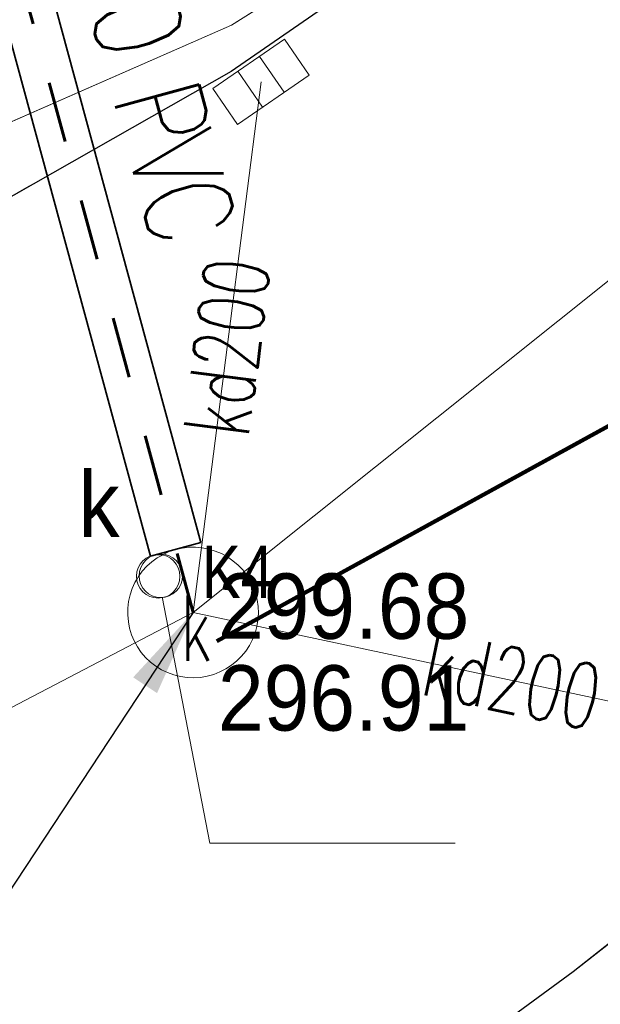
# Model space of a CAD drawing. Header units: metres. Extents: x 6567444 to 13135881, y 5574237 to 11149086.
# Tile 40 of 212: x 6567918.37 to 6567925.03, y 5574370.47 to 5574381.77. Entities that reach past the tile are written whole.
import ezdxf
from ezdxf.enums import TextEntityAlignment as Align

# ---------------------------------------------------------------- set-up
doc = ezdxf.new("R2010")
doc.units = ezdxf.units.M
doc.set_wipeout_variables(frame=1)
for name, pattern in [('_MDCP$0$2.0_1.0', [3, 2, -1]), ('_MDCP$0$L_0_04', [1.5, 1, -0.5]), ('GE.I.6640.1.468.2024_MDCP_dodatkowe pomiary_12.03.2026$0$2.0_1.0', [3, 2, -1]), ('GE.I.6640.1.468.2024_MDCP_dodatkowe pomiary_12.03.2026$0$L_0_04', [1.5, 1, -0.5]), ('KOR', [1.4, 0.7, -0.7])]:
    doc.linetypes.add(name, pattern=pattern)
for name, color, linetype, lineweight in [('_MDCP$0$GES_InneUrzadzeniaTowarzyszace', 7, 'Continuous', 18), ('_MDCP$0$GES_InneUrzadzeniaTowarzyszace_P', 7, 'Continuous', 18), ('_MDCP$0$GES_UrzadzeniaSiecKanalizacyjna_P', 7, 'Continuous', 18), ('_MDCP$0$OT_Komunikacja', 7, 'Continuous', 18), ('_MDCP$0$Z_ZAKRES', 214, 'Continuous', 90), ('_MDCP$1$GES_PrzewodKanalizacyjny', 36, 'Continuous', 18), ('_MDCP$1$GES_PrzewodWodociagowy', 5, 'Continuous', 18), ('_TT_KAN_D_OPIS_DN', 7, 'Continuous', 30), ('_TT_KAN_D_Opis_PKT_I', 7, 'Continuous', 30), ('_TT_KAN_D_PRZYLACZE', 94, 'KOR', 60), ('_TT_RO', 7, 'Continuous', 35), ('GE.I.6640.1.468.2024_MDCP_dodatkowe pomiary_12.03.2026$0$GES_InneUrzadzeniaTowarzyszace', 7, 'Continuous', 18), ('GE.I.6640.1.468.2024_MDCP_dodatkowe pomiary_12.03.2026$0$GES_InneUrzadzeniaTowarzyszace_P', 7, 'Continuous', 18), ('GE.I.6640.1.468.2024_MDCP_dodatkowe pomiary_12.03.2026$0$GES_PrzewodKanalizacyjny', 36, 'Continuous', 18), ('GE.I.6640.1.468.2024_MDCP_dodatkowe pomiary_12.03.2026$0$GES_PrzewodWodociagowy', 5, 'Continuous', 18), ('GE.I.6640.1.468.2024_MDCP_dodatkowe pomiary_12.03.2026$0$GES_UrzadzeniaSiecKanalizacyjna_P', 7, 'Continuous', 18), ('GE.I.6640.1.468.2024_MDCP_dodatkowe pomiary_12.03.2026$0$OT_Komunikacja', 7, 'Continuous', 18), ('GE.I.6640.1.468.2024_MDCP_dodatkowe pomiary_12.03.2026$0$Z_ZAKRES', 214, 'Continuous', 90)]:
    doc.layers.add(name, color=color, linetype=linetype, lineweight=lineweight)
doc.layers.add('FORMA - Arch 01 - PZT 1 Strefy', color=7, linetype='Continuous')
doc.layers.add('GE.I.6640.1.468.2024_MDCP_dodatkowe pomiary_12.03.2026$0$PPUZO', color=230, linetype='Continuous', lineweight=13, plot=False)
doc.layers.add('GE.I.6640.1.468.2024_MDCP_dodatkowe pomiary_12.03.2026$0$PPUZP', color=230, linetype='Continuous', lineweight=13, plot=False)
for name, color, linetype, lineweight, true_color in [('GE.I.6640.1.468.2024_MDCP_dodatkowe pomiary_12.03.2026$0$SUK', 7, 'Continuous', 20, 0x803300), ('GE.I.6640.1.468.2024_MDCP_dodatkowe pomiary_12.03.2026$0$SUK_O', 7, 'Continuous', 20, 0x803300), ('GE.I.6640.1.468.2024_MDCP_dodatkowe pomiary_12.03.2026$0$SUPS', 7, 'Continuous', 18, 0x000000), ('GE.I.6640.1.468.2024_MDCP_dodatkowe pomiary_12.03.2026$0$SUPS_O', 7, 'Continuous', 0, 0x000000)]:
    doc.layers.add(name, color=color, linetype=linetype, lineweight=lineweight, true_color=true_color)
doc.styles.add('_MDCP$0$STANDARD', font='simplex.shx')
doc.styles.add('GE.I.6640.1.468.2024_MDCP_dodatkowe pomiary_12.03.2026$0$GESUT', font='arial.ttf', dxfattribs={"width": 0.9})
doc.styles.add('GE.I.6640.1.468.2024_MDCP_dodatkowe pomiary_12.03.2026$0$OPIS_PIK', font='arial.ttf', dxfattribs={"width": 0.8, "height": 1.2})
doc.styles.add('GE.I.6640.1.468.2024_MDCP_dodatkowe pomiary_12.03.2026$0$STANDARD', font='simplex.shx')
doc.styles.add('pzt_11-06-2015 (2)$0$RomanS', font='romans.shx')
doc.styles.get("Standard").update_dxf_attribs({"font": 'arial.ttf'})
doc.dimstyles.new('ISO-25', dxfattribs={"dimtxt": 2.5, "dimasz": 2.5, "dimexe": 1.25, "dimexo": 0.625, "dimtad": 1, "dimtxsty": 'Standard', "dimcen": 2.5, "dimadec": 0, "dimazin": 0, "dimtfac": 1, "dimtmove": 0, "dimatfit": 3, "dimfxl": 1, "dimarcsym": 0})
pattern_1 = [(45, (0, 0), (-0.2651650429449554, 0.2651650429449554), [])]

# ---------------------------------------------------------------- blocks, each defined once
blk = doc.blocks.new('_MDCP$0$other_SUPW_O')
at = {"color": 0, "linetype": 'Continuous', "lineweight": 18}
blk.add_circle((0, 0), 0.5, dxfattribs=at)
blk = doc.blocks.new('_MDCP$0$other_SUKK')
at = {"color": 0, "linetype": 'Continuous', "lineweight": 18, "flags": 128}
blk.add_lwpolyline([(1, 0.5), (1, -0.5), (-1, -0.5), (-1, 0.5), (1, 0.5)], close=True, dxfattribs=at)
for points in [[(-0.3, 0.5), (-0.3, -0.5)], [(0.3, 0.5), (0.3, -0.5)]]:
    blk.add_lwpolyline(points, dxfattribs=at)
blk = doc.blocks.new('_MDCP')
at = {"layer": '_MDCP$0$GES_InneUrzadzeniaTowarzyszace', "color": 36, "linetype": 'Continuous', "lineweight": 18, "flags": 128}
blk.add_lwpolyline([(6567920.292443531, 5574374.22336042), (6567920.2160009, 5574374.23426552), (6567920.14108471, 5574374.252972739), (6567920.068489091, 5574374.27928376), (6567919.99898356, 5574374.31291971), (6567919.93330491, 5574374.35352401), (6567919.87214936, 5574374.40066626), (6567919.816165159, 5574374.453846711), (6567919.765945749, 5574374.51250166), (6567919.722023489, 5574374.57600933), (6567919.68486394, 5574374.64369652), (6567919.654860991, 5574374.71484575), (6567919.632332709, 5574374.78870278), (6567919.617517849, 5574374.86448475), (6567919.61057348, 5574374.94138833), (6567919.61157318, 5574375.01859834), (6567919.62050639, 5574375.09529634), (6567919.63727839, 5574375.17066932), (6567919.66171141, 5574375.24391832), (6567919.69354646, 5574375.31426686), (6567919.73244609, 5574375.38096925), (6567919.777997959, 5574375.44331841), (6567919.8297192, 5574375.50065343), (6567919.887061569, 5574375.55236653), (6567919.949417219, 5574375.597909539), (6567920.016125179, 5574375.6367997), (6567920.08647829, 5574375.66862474), (6567920.15973082, 5574375.69304732), (6567920.23510626, 5574375.70980855), (6567920.311805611, 5574375.71873077), (6567920.38901583, 5574375.71971938), (6567920.46591848, 5574375.71276391), (6567920.54169836, 5574375.6979381), (6567920.6155522, 5574375.67539909), (6567920.68669711, 5574375.64538581), (6567920.75437894, 5574375.6082164), (6567920.81788023, 5574375.56428489), (6567920.876527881, 5574375.514056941), (6567920.929700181, 5574375.458065), (6567920.97683351, 5574375.39690259), (6567921.01742824, 5574375.33121807), (6567921.05105407, 5574375.261707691), (6567921.077354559, 5574375.1891083), (6567921.09605092, 5574375.11418946), (6567921.10694498, 5574375.03774533), (6567921.10992126, 5574374.96058622), (6567921.104948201, 5574374.88353005), (6567921.09207854, 5574374.80739361), (6567921.07144868, 5574374.73298397), (6567921.043277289, 5574374.661089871), (6567921.00786299, 5574374.59247343), (6567920.965581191, 5574374.52786198), (6567920.91688005, 5574374.46794045), (6567920.86227585, 5574374.413344), (6567920.802347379, 5574374.36465137), (6567920.7377299, 5574374.322378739), (6567920.669108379, 5574374.28697419), (6567920.597210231, 5574374.25881304), (6567920.52279757, 5574374.23819379), (6567920.44665923, 5574374.22533502), (6567920.36960227, 5574374.22037303)], close=True, dxfattribs=at)
at = {"layer": '_MDCP$0$OT_Komunikacja', "color": 7, "linetype": 'Continuous', "lineweight": 25, "flags": 128}
for points in [[(6567945.062, 5574393.494), (6567943.667000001, 5574391.188), (6567941.714, 5574388.428), (6567939.717, 5574385.726), (6567938.499, 5574384.155), (6567936.766, 5574382.158), (6567934.651, 5574379.867), (6567932.034, 5574377.144), (6567929.626, 5574374.868), (6567927.159, 5574372.769), (6567924.721, 5574370.845), (6567920.178, 5574367.514), (6567919.163, 5574366.875), (6567917.209, 5574365.668), (6567912.846, 5574363.203), (6567908.053, 5574360.812), (6567905.63, 5574359.784), (6567900.842, 5574357.997)], [(6567934.465, 5574393.243), (6567932.327, 5574390.844), (6567928.971, 5574387.543), (6567926.768, 5574385.598), (6567925.032, 5574384.195), (6567923.337, 5574382.935), (6567920.797, 5574381.179), (6567917.606, 5574379.366), (6567914.527, 5574377.737), (6567911.816, 5574376.502), (6567909.558, 5574375.579), (6567907.269, 5574374.816), (6567903.606, 5574373.672), (6567899.382, 5574372.527999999), (6567894.891, 5574371.274), (6567878.894, 5574366.917)]]:
    blk.add_lwpolyline(points, dxfattribs=at)
at = {"layer": '_MDCP$0$OT_Komunikacja', "color": 7, "linetype": '_MDCP$0$L_0_04', "lineweight": 18, "flags": 128}
for points in [[(6567947.514999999, 5574455.697999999), (6567948.395999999, 5574450.424), (6567948.648, 5574448.731999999), (6567948.974999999, 5574446.476), (6567949.264999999, 5574444.281), (6567949.478, 5574440.508), (6567949.478, 5574438.827), (6567949.548, 5574436.345), (6567949.466, 5574434.494), (6567949.331, 5574431.506), (6567949.013000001, 5574428.567), (6567948.397, 5574424.452), (6567947.845, 5574421.592), (6567946.958, 5574417.848), (6567946.194, 5574415.206), (6567944.955, 5574411.463), (6567944.219999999, 5574409.565), (6567943.335, 5574407.431), (6567941.896, 5574404.446), (6567940.723, 5574402.331), (6567939.781000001, 5574400.677), (6567938.516, 5574398.665000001), (6567936.744, 5574396.084), (6567934.465, 5574393.243), (6567932.327, 5574390.844), (6567928.971, 5574387.543), (6567926.7, 5574385.54), (6567925.032, 5574384.195), (6567923.337, 5574382.935), (6567920.797, 5574381.179), (6567917.606, 5574379.366), (6567914.527, 5574377.737), (6567911.816, 5574376.502), (6567909.558, 5574375.579), (6567907.269, 5574374.816), (6567903.606, 5574373.672), (6567899.382, 5574372.527999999), (6567894.891, 5574371.274), (6567878.894, 5574366.917), (6567867.949, 5574363.87), (6567863.154, 5574362.61), (6567857.11, 5574361.35), (6567856.863, 5574364.456), (6567856.582, 5574368.038999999), (6567856.09, 5574372.83), (6567857, 5574372.9), (6567856.31, 5574378.9), (6567855.79, 5574382.87), (6567855.18, 5574386.83), (6567854.51, 5574390.76), (6567853.78, 5574394.71), (6567853.05, 5574398.63), (6567852.19, 5574402.6), (6567849.76, 5574413.26), (6567849.89, 5574414.22), (6567851.83, 5574414.670000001), (6567851.37, 5574416.66), (6567854.58, 5574417.419999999), (6567850.88, 5574432.39), (6567845.96, 5574431.22), (6567840.92, 5574450.67), (6567838.96, 5574456.25), (6567831.07, 5574490.06), (6567830.27, 5574495.98), (6567829, 5574501.83), (6567827.92, 5574506.7), (6567826.86, 5574511.56), (6567826.08, 5574515.52), (6567825.4, 5574519.47), (6567824.95, 5574522.44), (6567824.5, 5574526.43), (6567824.25, 5574529.43), (6567824.08, 5574532.42), (6567824.01, 5574536.4), (6567824.25, 5574539.41), (6567825.44, 5574545.289999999), (6567826.09, 5574547.18), (6567826.92, 5574548.98), (6567827.87, 5574550.709999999), (6567829, 5574552.37), (6567849.24, 5574556.86), (6567847.84, 5574562.43), (6567850.42, 5574563.07), (6567851, 5574562.82), (6567857.08, 5574558.64), (6567878.36, 5574563.51), (6567907.320000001, 5574570.28), (6567907.730000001, 5574567.88), (6567878.940000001, 5574561.2), (6567857.62, 5574556.33), (6567833.070000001, 5574550.68), (6567832.17, 5574550.48), (6567830.79, 5574549.8), (6567829.67, 5574548.79), (6567828.68, 5574547.02), (6567827.68, 5574544.22), (6567827.06, 5574541.370000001), (6567826.61, 5574538.33), (6567826.47, 5574535.3), (6567826.62, 5574531.27), (6567826.93, 5574527.32), (6567827.29, 5574523.8), (6567827.81, 5574520.339999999), (6567828.64, 5574515.44), (6567829.22, 5574512.47), (6567831.34, 5574502.7), (6567832, 5574502.039999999), (6567832.86, 5574501.86), (6567835.48, 5574490.39), (6567838.69, 5574476.72), (6567840.940000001, 5574477.22), (6567842.1, 5574472.29), (6567839.84, 5574471.76), (6567843.24, 5574457.14), (6567846.41, 5574443.89), (6567846.820000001, 5574442.27), (6567847.04, 5574441.61), (6567847.42, 5574441.08), (6567847.97, 5574440.71), (6567848.63, 5574440.56), (6567849.32, 5574440.61), (6567851.190000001, 5574441.04), (6567854.02, 5574429.39), (6567857.72, 5574414.07), (6567855.38, 5574413.53), (6567854.43, 5574412.7), (6567853.63, 5574411.68), (6567853.17, 5574410.72), (6567853.12, 5574409.71), (6567854.26, 5574404.84), (6567855.509999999, 5574398.999999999), (6567857.01, 5574391.2), (6567857.79, 5574386.18), (6567858.35, 5574382.209999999), (6567859.019999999, 5574377.27), (6567859.909, 5574368.887000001), (6567860.055, 5574367.78), (6567860.402, 5574366.895), (6567861.348, 5574365.757), (6567862.743, 5574365.112), (6567863.812, 5574364.983), (6567864.873, 5574365.082), (6567875.385, 5574368.045), (6567887.169, 5574371.344), (6567894.86, 5574373.433), (6567904.193, 5574375.979), (6567909.985999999, 5574377.842), (6567913.714, 5574379.575), (6567916.29, 5574380.93), (6567919.833, 5574382.929), (6567921.94, 5574384.464999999), (6567924.837, 5574386.597), (6567926.974, 5574388.488), (6567928.91, 5574390.272999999), (6567932.797, 5574394.443), (6567936.263, 5574399.014), (6567938.789, 5574403.047), (6567940.718999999, 5574406.619000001), (6567942.6, 5574410.97), (6567944.237, 5574415.951), (6567945.095, 5574418.932000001), (6567946.005, 5574422.667), (6567946.916, 5574428.255), (6567947.357, 5574433.537), (6567947.446000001, 5574438.626), (6567947.184, 5574444.294), (6567946.685, 5574448.233), (6567946.053999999, 5574452.175), (6567945.029, 5574458.386), (6567942.855999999, 5574469.729), (6567945.871, 5574465.435)], [(6567954.889999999, 5574468.512), (6567956.089, 5574463.26), (6567957.252, 5574458.143), (6567957.794, 5574455.218), (6567958.727, 5574450.183), (6567959.058, 5574447.861), (6567959.67, 5574442.376000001), (6567959.67, 5574436.486), (6567959.545, 5574431.99), (6567959.099, 5574427.014), (6567958.044, 5574420.969), (6567957.324, 5574417.445), (6567956.07, 5574412.854), (6567954.526, 5574407.996), (6567952.42, 5574402.809), (6567950.598, 5574398.897), (6567948.007, 5574394.119), (6567947.234, 5574392.908), (6567943.824, 5574387.695), (6567941.21, 5574384.2), (6567938.511, 5574380.967), (6567935.556, 5574377.712), (6567933.248, 5574375.394), (6567930.983, 5574373.286), (6567929, 5574371.503), (6567927.008000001, 5574369.919), (6567923.991000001, 5574367.643000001), (6567920.708, 5574365.356), (6567918.61, 5574364.087), (6567916.996, 5574363.184), (6567918.799, 5574366.142), (6567919.163, 5574366.875), (6567920.178, 5574367.514), (6567924.721, 5574370.845), (6567927.159, 5574372.769), (6567929.626, 5574374.868), (6567932.034, 5574377.144), (6567934.651, 5574379.867), (6567936.766, 5574382.158), (6567938.499, 5574384.155), (6567939.717, 5574385.726), (6567941.714, 5574388.428), (6567943.667000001, 5574391.188), (6567945.062, 5574393.494), (6567946.829, 5574396.401), (6567947.856, 5574398.247), (6567949.105, 5574400.712), (6567950.226, 5574403.154000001), (6567951.474999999, 5574406.082), (6567953.08, 5574410.424), (6567953.824, 5574412.7), (6567954.863, 5574416.361), (6567955.634, 5574419.668), (6567956.001, 5574421.378), (6567956.525, 5574424.251), (6567956.882, 5574426.779000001), (6567957.102, 5574428.646), (6567957.291, 5574430.461000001), (6567957.448, 5574433.219), (6567957.584, 5574436.196), (6567957.494, 5574439.375), (6567957.326, 5574443.683), (6567956.865, 5574448.256), (6567955.717, 5574455.051), (6567954.618, 5574460.152), (6567953.982, 5574463.046), (6567953.196, 5574466.527), (6567952.865, 5574468.02), (6567953.104, 5574468.962), (6567953.7, 5574470.618), (6567954.406, 5574471.956), (6567954.979, 5574472.711), (6567955.469999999, 5574473.02), (6567955.795, 5574470.584)]]:
    blk.add_lwpolyline(points, close=True, dxfattribs=at)
at = {"layer": '_MDCP$0$Z_ZAKRES', "linetype": '_MDCP$0$2.0_1.0', "lineweight": 140, "ltscale": 3}
blk.add_lwpolyline([(6567820.406565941, 5574555.719374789), (6567847.231924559, 5574561.997061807), (6567929.356419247, 5574581.205803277), (6567956.442671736, 5574443.911407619), (6567955.82718672, 5574425.481050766), (6567951.015495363, 5574407.069566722), (6567933.777488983, 5574381.865774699), (6567907.311687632, 5574367.31759003), (6567855.739244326, 5574355.649911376), (6567852.581928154, 5574378.74718266), (6567848.105382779, 5574411.571895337), (6567841.693208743, 5574438.994171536), (6567818.945801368, 5574517.252574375)], close=True, dxfattribs=at)
at = {"layer": '_MDCP$1$GES_PrzewodKanalizacyjny', "color": 36, "linetype": 'Continuous', "lineweight": 18, "flags": 128}
for points in [[(6567920.36, 5574374.97), (6567940.577, 5574391.128)], [(6567921.139999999, 5574381.06), (6567920.36, 5574374.97)], [(6567896.46, 5574362.471), (6567920.36, 5574374.97)], [(6567927.681, 5574373.41), (6567920.36, 5574374.97)]]:
    blk.add_lwpolyline(points, dxfattribs=at)
at = {"layer": '_MDCP$1$GES_PrzewodWodociagowy', "color": 5, "linetype": 'Continuous', "lineweight": 18, "flags": 128}
for points in [[(6567864.76, 5574364.5), (6567865.26, 5574364.62), (6567879.87, 5574368.83), (6567891.58, 5574371.22), (6567903.599999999, 5574374.160000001), (6567920.8, 5574381.71), (6567923.690000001, 5574383.53), (6567926.2, 5574385.120000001), (6567936.27, 5574396.34), (6567944.17, 5574409.92), (6567946.480000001, 5574417.99), (6567947.71, 5574422.27), (6567948.92, 5574431.23), (6567949.41, 5574434.92), (6567949.29, 5574441.410000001), (6567946.5, 5574458.89), (6567955.88, 5574460.77), (6567952.53, 5574481.02), (6567952.22, 5574482.27), (6567948.28, 5574498.02), (6567947.93, 5574497.92), (6567937.17, 5574495.79)], [(6567864.76, 5574364.5), (6567865.26, 5574364.62), (6567879.87, 5574368.83), (6567891.58, 5574371.22), (6567903.599999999, 5574374.160000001), (6567920.8, 5574381.71), (6567923.690000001, 5574383.53), (6567926.2, 5574385.120000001), (6567936.27, 5574396.34), (6567944.17, 5574409.92), (6567946.480000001, 5574417.99), (6567947.71, 5574422.27), (6567948.92, 5574431.23), (6567949.41, 5574434.92), (6567949.29, 5574441.410000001), (6567946.5, 5574458.89), (6567955.88, 5574460.77), (6567952.53, 5574481.02), (6567952.22, 5574482.27), (6567948.28, 5574498.02), (6567947.93, 5574497.92), (6567937.17, 5574495.79)], [(6567864.76, 5574364.5), (6567865.26, 5574364.62), (6567879.87, 5574368.83), (6567891.58, 5574371.22), (6567903.599999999, 5574374.160000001), (6567920.8, 5574381.71), (6567923.690000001, 5574383.53), (6567926.7, 5574385.54)]]:
    blk.add_lwpolyline(points, dxfattribs=at)
at = {"layer": '_MDCP$0$GES_InneUrzadzeniaTowarzyszace_P', "linetype": 'Continuous', "xscale": 0.5, "yscale": 0.5, "zscale": 0.5}
blk.add_blockref('_MDCP$0$other_SUPW_O', (6567919.99, 5574375.39), dxfattribs=at)
at = {"layer": '_MDCP$0$GES_UrzadzeniaSiecKanalizacyjna_P', "color": 36, "linetype": 'Continuous', "xscale": 0.5, "yscale": 0.5, "zscale": 0.5, "rotation": 34.53840379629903}
blk.add_blockref('_MDCP$0$other_SUKK', (6567921.139999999, 5574381.06), dxfattribs=at)
at = {"layer": '_MDCP$0$GES_InneUrzadzeniaTowarzyszace_P', "color": 7, "lineweight": 15, "style": '_MDCP$0$STANDARD', "width": 0.66}
blk.add_text('k', height=0.75, dxfattribs=at).set_placement((6567920.215, 5574375.165), align=Align.TOP_LEFT)
at = {"layer": '_MDCP$1$GES_PrzewodKanalizacyjny', "color": 36, "lineweight": 15, "style": '_MDCP$0$STANDARD', "width": 0.66}
for rotation, p in [(-277.3, (6567920.75, 5574378.015)), (-12, (6567924.0205, 5574374.189999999))]:
    blk.add_text('kd200', height=0.75, rotation=rotation, dxfattribs=at).set_placement(p, align=Align.MIDDLE_CENTER)
blk = doc.blocks.new('GE.I.6640.1.468.2024_MDCP_dodatkowe pomiary_12.03.2026$0$other_SUPW_O')
at = {"color": 0, "linetype": 'Continuous', "lineweight": 18}
blk.add_circle((0, 0), 0.5, dxfattribs=at)
blk = doc.blocks.new('GE.I.6640.1.468.2024_MDCP_dodatkowe pomiary_12.03.2026$0$other_SUKK')
at = {"color": 0, "linetype": 'Continuous', "lineweight": 18, "flags": 128}
blk.add_lwpolyline([(1, 0.5), (1, -0.5), (-1, -0.5), (-1, 0.5), (1, 0.5)], close=True, dxfattribs=at)
for points in [[(-0.3, 0.5), (-0.3, -0.5)], [(0.3, 0.5), (0.3, -0.5)]]:
    blk.add_lwpolyline(points, dxfattribs=at)
blk = doc.blocks.new('GE.I.6640.1.468.2024_MDCP_dodatkowe pomiary_12.03.2026$0$PIK_UZ')
at = {"layer": 'GE.I.6640.1.468.2024_MDCP_dodatkowe pomiary_12.03.2026$0$PPUZP'}
blk.add_point((0, 0), dxfattribs=at)
at = {"layer": 'GE.I.6640.1.468.2024_MDCP_dodatkowe pomiary_12.03.2026$0$PPUZO', "color": 0, "style": 'GE.I.6640.1.468.2024_MDCP_dodatkowe pomiary_12.03.2026$0$OPIS_PIK', "width": 0.8}
blk.add_attdef('NR_PKT', (1, -0.5), '', height=1.2, dxfattribs=at)
at = {"layer": 'GE.I.6640.1.468.2024_MDCP_dodatkowe pomiary_12.03.2026$0$PPUZO', "style": 'GE.I.6640.1.468.2024_MDCP_dodatkowe pomiary_12.03.2026$0$STANDARD', "oblique": 15, "width": 0.8, "flags": 1}
blk.add_attdef('KOD', (1, -1.3), '', height=0.5, dxfattribs=at)
blk = doc.blocks.new('GE.I.6640.1.468.2024_MDCP_dodatkowe pomiary_12.03.2026$0$SUKS')
at = {"color": 0, "lineweight": 18}
blk.add_wipeout([(-0.495, 0), (-0.4854887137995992, 0.0965697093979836), (-0.457320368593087, 0.18942829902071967), (-0.4115774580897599, 0.27500726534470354), (-0.35001785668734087, 0.35001785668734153), (-0.2750072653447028, 0.4115774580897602), (-0.18942829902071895, 0.45732036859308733), (-0.09656970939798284, 0.48548871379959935), (3.031000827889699e-17, 0.4949999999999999), (0.09656970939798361, 0.4854887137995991), (0.18942829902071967, 0.4573203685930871), (0.2750072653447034, 0.41157745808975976), (0.35001785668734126, 0.35001785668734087), (0.41157745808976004, 0.2750072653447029), (0.45732036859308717, 0.18942829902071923), (0.4854887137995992, 0.09656970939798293), (0.495, 0), (0.48548871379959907, -0.0965697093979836), (0.457320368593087, -0.18942829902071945), (0.4115774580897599, -0.2750072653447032), (0.35001785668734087, -0.3500178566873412), (0.27500726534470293, -0.41157745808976), (0.18942829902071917, -0.457320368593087), (0.09656970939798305, -0.4854887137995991), (-9.093002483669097e-17, -0.495), (-0.09656970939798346, -0.48548871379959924), (-0.18942829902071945, -0.4573203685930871), (-0.2750072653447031, -0.4115774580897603), (-0.35001785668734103, -0.3500178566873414), (-0.41157745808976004, -0.27500726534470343), (-0.45732036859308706, -0.18942829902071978), (-0.4854887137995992, -0.09656970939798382), (-0.495, -3.3306690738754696e-16)], dxfattribs=at).dxf.layer = 'GE.I.6640.1.468.2024_MDCP_dodatkowe pomiary_12.03.2026$0$SUK'
at = {"layer": 'GE.I.6640.1.468.2024_MDCP_dodatkowe pomiary_12.03.2026$0$SUK', "color": 0, "lineweight": 18}
blk.add_circle((0, 0), 0.5, dxfattribs=at)
blk = doc.blocks.new('GE.I.6640.1.468.2024_MDCP_dodatkowe pomiary_12.03.2026$0$SUPS_a')
at = {"layer": 'GE.I.6640.1.468.2024_MDCP_dodatkowe pomiary_12.03.2026$0$SUPS', "color": 0, "const_width": 0.09, "flags": 128}
blk.add_lwpolyline([(-0.045, 0, 1), (0.04499999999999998, 0, 1)], format="xyb", close=True, dxfattribs=at)
at = {"layer": 'GE.I.6640.1.468.2024_MDCP_dodatkowe pomiary_12.03.2026$0$SUPS_O', "color": 0, "style": 'GE.I.6640.1.468.2024_MDCP_dodatkowe pomiary_12.03.2026$0$GESUT', "width": 0.9}
blk.add_attdef('RZG', text='', height=1.5, dxfattribs=at).set_placement((1.371538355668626, -0.6844428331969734), align=Align.MIDDLE_LEFT)
blk.add_attdef('RZD', text='', height=1.5, dxfattribs=at).set_placement((1.371063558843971, -2.041690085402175), align=Align.TOP_LEFT)
blk = doc.blocks.new('GE.I.6640.1.468.2024_MDCP_dodatkowe pomiary_12.03.2026')
at = {"layer": 'GE.I.6640.1.468.2024_MDCP_dodatkowe pomiary_12.03.2026$0$GES_InneUrzadzeniaTowarzyszace', "color": 36, "linetype": 'Continuous', "lineweight": 18, "flags": 128}
blk.add_lwpolyline([(6567920.292443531, 5574374.22336042), (6567920.2160009, 5574374.23426552), (6567920.14108471, 5574374.252972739), (6567920.068489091, 5574374.27928376), (6567919.99898356, 5574374.31291971), (6567919.93330491, 5574374.35352401), (6567919.87214936, 5574374.40066626), (6567919.816165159, 5574374.453846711), (6567919.765945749, 5574374.51250166), (6567919.722023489, 5574374.57600933), (6567919.68486394, 5574374.64369652), (6567919.654860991, 5574374.71484575), (6567919.632332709, 5574374.78870278), (6567919.617517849, 5574374.86448475), (6567919.61057348, 5574374.94138833), (6567919.61157318, 5574375.01859834), (6567919.62050639, 5574375.09529634), (6567919.63727839, 5574375.17066932), (6567919.66171141, 5574375.24391832), (6567919.69354646, 5574375.31426686), (6567919.73244609, 5574375.38096925), (6567919.777997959, 5574375.44331841), (6567919.8297192, 5574375.50065343), (6567919.887061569, 5574375.55236653), (6567919.949417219, 5574375.597909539), (6567920.016125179, 5574375.6367997), (6567920.08647829, 5574375.66862474), (6567920.15973082, 5574375.69304732), (6567920.23510626, 5574375.70980855), (6567920.311805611, 5574375.71873077), (6567920.38901583, 5574375.71971938), (6567920.46591848, 5574375.71276391), (6567920.54169836, 5574375.6979381), (6567920.6155522, 5574375.67539909), (6567920.68669711, 5574375.64538581), (6567920.75437894, 5574375.6082164), (6567920.81788023, 5574375.56428489), (6567920.876527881, 5574375.514056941), (6567920.929700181, 5574375.458065), (6567920.97683351, 5574375.39690259), (6567921.01742824, 5574375.33121807), (6567921.05105407, 5574375.261707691), (6567921.077354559, 5574375.1891083), (6567921.09605092, 5574375.11418946), (6567921.10694498, 5574375.03774533), (6567921.10992126, 5574374.96058622), (6567921.104948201, 5574374.88353005), (6567921.09207854, 5574374.80739361), (6567921.07144868, 5574374.73298397), (6567921.043277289, 5574374.661089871), (6567921.00786299, 5574374.59247343), (6567920.965581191, 5574374.52786198), (6567920.91688005, 5574374.46794045), (6567920.86227585, 5574374.413344), (6567920.802347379, 5574374.36465137), (6567920.7377299, 5574374.322378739), (6567920.669108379, 5574374.28697419), (6567920.597210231, 5574374.25881304), (6567920.52279757, 5574374.23819379), (6567920.44665923, 5574374.22533502), (6567920.36960227, 5574374.22037303)], close=True, dxfattribs=at)
at = {"layer": 'GE.I.6640.1.468.2024_MDCP_dodatkowe pomiary_12.03.2026$0$GES_PrzewodKanalizacyjny', "color": 36, "linetype": 'Continuous', "lineweight": 18, "flags": 128}
for points in [[(6567920.36, 5574374.97), (6567940.577, 5574391.128)], [(6567921.139999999, 5574381.06), (6567920.36, 5574374.97)], [(6567896.46, 5574362.471), (6567920.36, 5574374.97)], [(6567927.681, 5574373.41), (6567920.36, 5574374.97)]]:
    blk.add_lwpolyline(points, dxfattribs=at)
at = {"layer": 'GE.I.6640.1.468.2024_MDCP_dodatkowe pomiary_12.03.2026$0$GES_PrzewodWodociagowy', "color": 5, "linetype": 'Continuous', "lineweight": 18, "flags": 128}
for points in [[(6567864.76, 5574364.5), (6567865.26, 5574364.62), (6567879.87, 5574368.83), (6567891.58, 5574371.22), (6567903.599999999, 5574374.160000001), (6567920.8, 5574381.71), (6567923.690000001, 5574383.53), (6567926.2, 5574385.120000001), (6567936.27, 5574396.34), (6567944.17, 5574409.92), (6567946.480000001, 5574417.99), (6567947.71, 5574422.27), (6567948.92, 5574431.23), (6567949.41, 5574434.92), (6567949.29, 5574441.410000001), (6567946.5, 5574458.89), (6567955.88, 5574460.77), (6567952.53, 5574481.02), (6567952.22, 5574482.27), (6567948.28, 5574498.02), (6567947.93, 5574497.92), (6567937.17, 5574495.79)], [(6567864.76, 5574364.5), (6567865.26, 5574364.62), (6567879.87, 5574368.83), (6567891.58, 5574371.22), (6567903.599999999, 5574374.160000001), (6567920.8, 5574381.71), (6567923.690000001, 5574383.53), (6567926.2, 5574385.120000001), (6567936.27, 5574396.34), (6567944.17, 5574409.92), (6567946.480000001, 5574417.99), (6567947.71, 5574422.27), (6567948.92, 5574431.23), (6567949.41, 5574434.92), (6567949.29, 5574441.410000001), (6567946.5, 5574458.89), (6567955.88, 5574460.77), (6567952.53, 5574481.02), (6567952.22, 5574482.27), (6567948.28, 5574498.02), (6567947.93, 5574497.92), (6567937.17, 5574495.79)], [(6567864.76, 5574364.5), (6567865.26, 5574364.62), (6567879.87, 5574368.83), (6567891.58, 5574371.22), (6567903.599999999, 5574374.160000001), (6567920.8, 5574381.71), (6567923.690000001, 5574383.53), (6567926.7, 5574385.54)]]:
    blk.add_lwpolyline(points, dxfattribs=at)
at = {"layer": 'GE.I.6640.1.468.2024_MDCP_dodatkowe pomiary_12.03.2026$0$OT_Komunikacja', "color": 7, "linetype": 'Continuous', "lineweight": 25, "flags": 128}
for points in [[(6567945.062, 5574393.494), (6567943.667000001, 5574391.188), (6567941.714, 5574388.428), (6567939.717, 5574385.726), (6567938.499, 5574384.155), (6567936.766, 5574382.158), (6567934.651, 5574379.867), (6567932.034, 5574377.144), (6567929.626, 5574374.868), (6567927.159, 5574372.769), (6567924.721, 5574370.845), (6567920.178, 5574367.514), (6567919.163, 5574366.875), (6567917.209, 5574365.668), (6567912.846, 5574363.203), (6567908.053, 5574360.812), (6567905.63, 5574359.784), (6567900.842, 5574357.997)], [(6567934.465, 5574393.243), (6567932.327, 5574390.844), (6567928.971, 5574387.543), (6567926.768, 5574385.598), (6567925.032, 5574384.195), (6567923.337, 5574382.935), (6567920.797, 5574381.179), (6567917.606, 5574379.366), (6567914.527, 5574377.737), (6567911.816, 5574376.502), (6567909.558, 5574375.579), (6567907.269, 5574374.816), (6567903.606, 5574373.672), (6567899.382, 5574372.527999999), (6567894.891, 5574371.274), (6567878.894, 5574366.917)]]:
    blk.add_lwpolyline(points, dxfattribs=at)
at = {"layer": 'GE.I.6640.1.468.2024_MDCP_dodatkowe pomiary_12.03.2026$0$OT_Komunikacja', "color": 7, "linetype": 'GE.I.6640.1.468.2024_MDCP_dodatkowe pomiary_12.03.2026$0$L_0_04', "lineweight": 18, "flags": 128}
for points in [[(6567947.514999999, 5574455.697999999), (6567948.395999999, 5574450.424), (6567948.648, 5574448.731999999), (6567948.974999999, 5574446.476), (6567949.264999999, 5574444.281), (6567949.478, 5574440.508), (6567949.478, 5574438.827), (6567949.548, 5574436.345), (6567949.466, 5574434.494), (6567949.331, 5574431.506), (6567949.013000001, 5574428.567), (6567948.397, 5574424.452), (6567947.845, 5574421.592), (6567946.958, 5574417.848), (6567946.194, 5574415.206), (6567944.955, 5574411.463), (6567944.219999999, 5574409.565), (6567943.335, 5574407.431), (6567941.896, 5574404.446), (6567940.723, 5574402.331), (6567939.781000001, 5574400.677), (6567938.516, 5574398.665000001), (6567936.744, 5574396.084), (6567934.465, 5574393.243), (6567932.327, 5574390.844), (6567928.971, 5574387.543), (6567926.7, 5574385.54), (6567925.032, 5574384.195), (6567923.337, 5574382.935), (6567920.797, 5574381.179), (6567917.606, 5574379.366), (6567914.527, 5574377.737), (6567911.816, 5574376.502), (6567909.558, 5574375.579), (6567907.269, 5574374.816), (6567903.606, 5574373.672), (6567899.382, 5574372.527999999), (6567894.891, 5574371.274), (6567878.894, 5574366.917), (6567867.949, 5574363.87), (6567863.154, 5574362.61), (6567857.11, 5574361.35), (6567856.863, 5574364.456), (6567856.582, 5574368.038999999), (6567856.09, 5574372.83), (6567857, 5574372.9), (6567856.31, 5574378.9), (6567855.79, 5574382.87), (6567855.18, 5574386.83), (6567854.51, 5574390.76), (6567853.78, 5574394.71), (6567853.05, 5574398.63), (6567852.19, 5574402.6), (6567849.76, 5574413.26), (6567849.89, 5574414.22), (6567851.83, 5574414.670000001), (6567851.37, 5574416.66), (6567854.58, 5574417.419999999), (6567850.88, 5574432.39), (6567845.96, 5574431.22), (6567840.92, 5574450.67), (6567838.96, 5574456.25), (6567831.07, 5574490.06), (6567830.27, 5574495.98), (6567829, 5574501.83), (6567827.92, 5574506.7), (6567826.86, 5574511.56), (6567826.08, 5574515.52), (6567825.4, 5574519.47), (6567824.95, 5574522.44), (6567824.5, 5574526.43), (6567824.25, 5574529.43), (6567824.08, 5574532.42), (6567824.01, 5574536.4), (6567824.25, 5574539.41), (6567825.44, 5574545.289999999), (6567826.09, 5574547.18), (6567826.92, 5574548.98), (6567827.87, 5574550.709999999), (6567829, 5574552.37), (6567849.24, 5574556.86), (6567847.84, 5574562.43), (6567850.42, 5574563.07), (6567851, 5574562.82), (6567857.08, 5574558.64), (6567878.36, 5574563.51), (6567907.320000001, 5574570.28), (6567907.730000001, 5574567.88), (6567878.940000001, 5574561.2), (6567857.62, 5574556.33), (6567833.070000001, 5574550.68), (6567832.17, 5574550.48), (6567830.79, 5574549.8), (6567829.67, 5574548.79), (6567828.68, 5574547.02), (6567827.68, 5574544.22), (6567827.06, 5574541.370000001), (6567826.61, 5574538.33), (6567826.47, 5574535.3), (6567826.62, 5574531.27), (6567826.93, 5574527.32), (6567827.29, 5574523.8), (6567827.81, 5574520.339999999), (6567828.64, 5574515.44), (6567829.22, 5574512.47), (6567831.34, 5574502.7), (6567832, 5574502.039999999), (6567832.86, 5574501.86), (6567835.48, 5574490.39), (6567838.69, 5574476.72), (6567840.940000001, 5574477.22), (6567842.1, 5574472.29), (6567839.84, 5574471.76), (6567843.24, 5574457.14), (6567846.41, 5574443.89), (6567846.820000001, 5574442.27), (6567847.04, 5574441.61), (6567847.42, 5574441.08), (6567847.97, 5574440.71), (6567848.63, 5574440.56), (6567849.32, 5574440.61), (6567851.190000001, 5574441.04), (6567854.02, 5574429.39), (6567857.72, 5574414.07), (6567855.38, 5574413.53), (6567854.43, 5574412.7), (6567853.63, 5574411.68), (6567853.17, 5574410.72), (6567853.12, 5574409.71), (6567854.26, 5574404.84), (6567855.509999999, 5574398.999999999), (6567857.01, 5574391.2), (6567857.79, 5574386.18), (6567858.35, 5574382.209999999), (6567859.019999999, 5574377.27), (6567859.909, 5574368.887000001), (6567860.055, 5574367.78), (6567860.402, 5574366.895), (6567861.348, 5574365.757), (6567862.743, 5574365.112), (6567863.812, 5574364.983), (6567864.873, 5574365.082), (6567875.385, 5574368.045), (6567887.169, 5574371.344), (6567894.86, 5574373.433), (6567904.193, 5574375.979), (6567909.985999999, 5574377.842), (6567913.714, 5574379.575), (6567916.29, 5574380.93), (6567919.833, 5574382.929), (6567921.94, 5574384.464999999), (6567924.837, 5574386.597), (6567926.974, 5574388.488), (6567928.91, 5574390.272999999), (6567932.797, 5574394.443), (6567936.263, 5574399.014), (6567938.789, 5574403.047), (6567940.718999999, 5574406.619000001), (6567942.6, 5574410.97), (6567944.237, 5574415.951), (6567945.095, 5574418.932000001), (6567946.005, 5574422.667), (6567946.916, 5574428.255), (6567947.357, 5574433.537), (6567947.446000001, 5574438.626), (6567947.184, 5574444.294), (6567946.685, 5574448.233), (6567946.053999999, 5574452.175), (6567945.029, 5574458.386), (6567942.855999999, 5574469.729), (6567945.871, 5574465.435)], [(6567954.889999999, 5574468.512), (6567956.089, 5574463.26), (6567957.252, 5574458.143), (6567957.794, 5574455.218), (6567958.727, 5574450.183), (6567959.058, 5574447.861), (6567959.67, 5574442.376000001), (6567959.67, 5574436.486), (6567959.545, 5574431.99), (6567959.099, 5574427.014), (6567958.044, 5574420.969), (6567957.324, 5574417.445), (6567956.07, 5574412.854), (6567954.526, 5574407.996), (6567952.42, 5574402.809), (6567950.598, 5574398.897), (6567948.007, 5574394.119), (6567947.234, 5574392.908), (6567943.824, 5574387.695), (6567941.21, 5574384.2), (6567938.511, 5574380.967), (6567935.556, 5574377.712), (6567933.248, 5574375.394), (6567930.983, 5574373.286), (6567929, 5574371.503), (6567927.008000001, 5574369.919), (6567923.991000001, 5574367.643000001), (6567920.708, 5574365.356), (6567918.61, 5574364.087), (6567916.996, 5574363.184), (6567918.799, 5574366.142), (6567919.163, 5574366.875), (6567920.178, 5574367.514), (6567924.721, 5574370.845), (6567927.159, 5574372.769), (6567929.626, 5574374.868), (6567932.034, 5574377.144), (6567934.651, 5574379.867), (6567936.766, 5574382.158), (6567938.499, 5574384.155), (6567939.717, 5574385.726), (6567941.714, 5574388.428), (6567943.667000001, 5574391.188), (6567945.062, 5574393.494), (6567946.829, 5574396.401), (6567947.856, 5574398.247), (6567949.105, 5574400.712), (6567950.226, 5574403.154000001), (6567951.474999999, 5574406.082), (6567953.08, 5574410.424), (6567953.824, 5574412.7), (6567954.863, 5574416.361), (6567955.634, 5574419.668), (6567956.001, 5574421.378), (6567956.525, 5574424.251), (6567956.882, 5574426.779000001), (6567957.102, 5574428.646), (6567957.291, 5574430.461000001), (6567957.448, 5574433.219), (6567957.584, 5574436.196), (6567957.494, 5574439.375), (6567957.326, 5574443.683), (6567956.865, 5574448.256), (6567955.717, 5574455.051), (6567954.618, 5574460.152), (6567953.982, 5574463.046), (6567953.196, 5574466.527), (6567952.865, 5574468.02), (6567953.104, 5574468.962), (6567953.7, 5574470.618), (6567954.406, 5574471.956), (6567954.979, 5574472.711), (6567955.469999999, 5574473.02), (6567955.795, 5574470.584)]]:
    blk.add_lwpolyline(points, close=True, dxfattribs=at)
at = {"layer": 'GE.I.6640.1.468.2024_MDCP_dodatkowe pomiary_12.03.2026$0$SUPS', "color": 36, "linetype": 'Continuous', "true_color": 0x803300}
blk.add_lwpolyline([(6567919.96, 5574375.385), (6567920.551546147, 5574372.321826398), (6567923.366655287, 5574372.321826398)], dxfattribs=at)
at = {"layer": 'GE.I.6640.1.468.2024_MDCP_dodatkowe pomiary_12.03.2026$0$Z_ZAKRES', "linetype": 'GE.I.6640.1.468.2024_MDCP_dodatkowe pomiary_12.03.2026$0$2.0_1.0', "lineweight": 140, "ltscale": 3}
blk.add_lwpolyline([(6567820.406565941, 5574555.719374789), (6567847.231924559, 5574561.997061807), (6567929.356419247, 5574581.205803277), (6567956.442671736, 5574443.911407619), (6567955.82718672, 5574425.481050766), (6567951.015495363, 5574407.069566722), (6567933.777488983, 5574381.865774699), (6567907.311687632, 5574367.31759003), (6567855.739244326, 5574355.649911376), (6567852.581928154, 5574378.74718266), (6567848.105382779, 5574411.571895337), (6567841.693208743, 5574438.994171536), (6567818.945801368, 5574517.252574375)], close=True, dxfattribs=at)
at = {"layer": 'GE.I.6640.1.468.2024_MDCP_dodatkowe pomiary_12.03.2026$0$GES_InneUrzadzeniaTowarzyszace_P', "linetype": 'Continuous', "xscale": 0.5, "yscale": 0.5, "zscale": 0.5}
blk.add_blockref('GE.I.6640.1.468.2024_MDCP_dodatkowe pomiary_12.03.2026$0$other_SUPW_O', (6567919.99, 5574375.39), dxfattribs=at)
at = {"layer": 'GE.I.6640.1.468.2024_MDCP_dodatkowe pomiary_12.03.2026$0$GES_UrzadzeniaSiecKanalizacyjna_P', "color": 36, "linetype": 'Continuous', "xscale": 0.5, "yscale": 0.5, "zscale": 0.5, "rotation": 34.53840379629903}
blk.add_blockref('GE.I.6640.1.468.2024_MDCP_dodatkowe pomiary_12.03.2026$0$other_SUKK', (6567921.139999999, 5574381.06), dxfattribs=at)
at = {"layer": 'GE.I.6640.1.468.2024_MDCP_dodatkowe pomiary_12.03.2026$0$PPUZP', "xscale": 0.5, "yscale": 0.5, "zscale": 0.5}
blk.add_blockref('GE.I.6640.1.468.2024_MDCP_dodatkowe pomiary_12.03.2026$0$PIK_UZ', (6567919.96, 5574375.385, 299.681), dxfattribs=at).add_auto_attribs({'NR_PKT': 'K4'})
at = {"layer": 'GE.I.6640.1.468.2024_MDCP_dodatkowe pomiary_12.03.2026$0$SUPS', "color": 36, "true_color": 0x803300, "xscale": 0.5, "yscale": 0.5, "zscale": 0.5}
blk.add_blockref('GE.I.6640.1.468.2024_MDCP_dodatkowe pomiary_12.03.2026$0$SUPS_a', (6567919.96, 5574375.385, 299.68), dxfattribs=at).add_auto_attribs({'RZG': '299.68', 'RZD': '296.91'})
at = {"layer": 'GE.I.6640.1.468.2024_MDCP_dodatkowe pomiary_12.03.2026$0$GES_InneUrzadzeniaTowarzyszace_P', "color": 7, "lineweight": 15, "style": 'GE.I.6640.1.468.2024_MDCP_dodatkowe pomiary_12.03.2026$0$STANDARD', "width": 0.66}
blk.add_text('k', height=0.75, dxfattribs=at).set_placement((6567920.215, 5574375.165), align=Align.TOP_LEFT)
at = {"layer": 'GE.I.6640.1.468.2024_MDCP_dodatkowe pomiary_12.03.2026$0$GES_PrzewodKanalizacyjny', "color": 36, "lineweight": 15, "style": 'GE.I.6640.1.468.2024_MDCP_dodatkowe pomiary_12.03.2026$0$STANDARD', "width": 0.66}
for rotation, p in [(-277.3, (6567920.75, 5574378.015)), (-12, (6567924.0205, 5574374.189999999))]:
    blk.add_text('kd200', height=0.75, rotation=rotation, dxfattribs=at).set_placement(p, align=Align.MIDDLE_CENTER)
at = {"layer": 'GE.I.6640.1.468.2024_MDCP_dodatkowe pomiary_12.03.2026$0$SUK_O', "color": 36, "true_color": 0x803300, "insert": (6567919.280731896, 5574376.211899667), "char_height": 0.75, "attachment_point": 5, "style": 'GE.I.6640.1.468.2024_MDCP_dodatkowe pomiary_12.03.2026$0$GESUT'}
blk.add_mtext('k', dxfattribs=at)
at = {"layer": 'GE.I.6640.1.468.2024_MDCP_dodatkowe pomiary_12.03.2026$0$SUK', "color": 36, "lineweight": 18, "true_color": 0x803300, "xscale": 0.5, "yscale": 0.5, "zscale": 0.5}
blk.add_blockref('GE.I.6640.1.468.2024_MDCP_dodatkowe pomiary_12.03.2026$0$SUKS', (6567919.96, 5574375.385, 299.681), dxfattribs=at)

msp = doc.modelspace()

# ---------------------------------------------------------------- block references
at = {"layer": 'Defpoints'}
msp.add_blockref('GE.I.6640.1.468.2024_MDCP_dodatkowe pomiary_12.03.2026', (0, 0), dxfattribs=at)

# ---------------------------------------------------------------- next in the draw order: block references
msp.add_blockref('_MDCP', (0, 0))

# ---------------------------------------------------------------- next in the draw order: hatches: boundary and pattern name
at = {"layer": 'FORMA - Arch 01 - PZT 1 Strefy', "linetype": 'Continuous', "lineweight": 0, "true_color": 0x69697f}
h = msp.add_hatch(dxfattribs=at)
h.set_pattern_fill('ANSI31', color=8, scale=3, style=0)
h.set_pattern_definition(pattern_1)
h.paths.add_polyline_path([(6567868.664004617, 5574447.184411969), (6567873.254378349, 5574448.170982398), (6567873.81264355, 5574447.810233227), (6567888.538679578, 5574450.975176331, -0.2338841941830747), (6567889.39859895, 5574450.757610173, -0.1644023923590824), (6567889.726477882, 5574450.207624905), (6567892.634322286, 5574436.677833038), (6567887.555077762, 5574435.58619372), (6567887.675547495, 5574435.025664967), (6567887.675759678, 5574435.024677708, -0.4141019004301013), (6567887.21524024, 5574434.313034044), (6567887.039258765, 5574434.275211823), (6567887.371253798, 5574432.730485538), (6567888.656896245, 5574433.006797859), (6567888.619074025, 5574433.182779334, -0.414213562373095), (6567889.079604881, 5574433.895458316), (6567893.048964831, 5574434.748559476), (6567893.321766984, 5574433.479249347), (6567898.209538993, 5574434.529737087), (6567906.331358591, 5574396.740050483), (6567909.835853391, 5574380.434128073), (6567926.815433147, 5574389.767760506), (6567940.832748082, 5574410.262560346, 0.1983726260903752), (6567942.208358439, 5574417.794146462), (6567932.917221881, 5574461.024500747), (6567905.127545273, 5574455.051899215, -0.414213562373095), (6567901.564150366, 5574457.354553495), (6567901.459088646, 5574457.843390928, -0.414213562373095), (6567903.761742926, 5574461.406785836), (6567939.749191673, 5574469.141265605, -0.06325303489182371), (6567941.004623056, 5574469.248694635), (6567939.791759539, 5574475.42811624, -0.05279866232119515), (6567938.687285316, 5574475.025393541), (6567900.545652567, 5574466.852588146, -0.08662822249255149), (6567900.201980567, 5574466.839220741), (6567886.587313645, 5574463.892713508), (6567887.529887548, 5574459.452462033), (6567888.307344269, 5574455.835065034), (6567882.191982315, 5574454.520741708), (6567875.15269556, 5574453.007846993), (6567867.754174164, 5574451.417744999)])
h.paths.add_polyline_path([(6567903.070370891, 5574442.847166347), (6567912.847119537, 5574444.948400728), (6567923.521390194, 5574395.282517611), (6567913.744641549, 5574393.18128323)], flags=0)
h.paths.add_polyline_path([(6567925.121426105, 5574405.927923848, -0.004779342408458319), (6567925.108839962, 5574405.983876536), (6567925.133464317, 5574405.98916884)], flags=0)
h.paths.add_polyline_path([(6567932.495318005, 5574408.257825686), (6567927.606943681, 5574407.207208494), (6567918.151388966, 5574451.202577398), (6567927.928137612, 5574453.303811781), (6567936.333075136, 5574414.1968172), (6567931.444700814, 5574413.146200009)], flags=0)
at = {"layer": 'FORMA - Arch 01 - PZT 1 Strefy', "linetype": 'Continuous', "lineweight": 0, "true_color": 0x577933}
h = msp.add_hatch(dxfattribs=at)
h.set_pattern_fill('ANSI31', color=77, scale=3, style=0)
h.set_pattern_definition(pattern_1)
h.paths.add_polyline_path([(6567874.014055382, 5574368.78710555), (6567903.730000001, 5574375.509999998), (6567926.870000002, 5574388.23), (6567941.769343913, 5574410.008191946), (6567945.870000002, 5574425.679999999), (6567946.274437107, 5574437.79064444), (6567944.961367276, 5574438.317753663), (6567943.08999675, 5574447.024978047), (6567939.696084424, 5574458.047658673), (6567938.856213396, 5574457.186743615), (6567945.454089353, 5574426.48775287), (6567940.56571503, 5574425.437135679), (6567942.208358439, 5574417.794146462, -0.1983490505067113), (6567940.832748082, 5574410.262560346), (6567926.815433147, 5574389.767760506), (6567903.432510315, 5574376.914226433), (6567873.643360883, 5574370.51189502)])

# ---------------------------------------------------------------- next in the draw order: linework, layer by layer
at = {"layer": '_TT_KAN_D_PRZYLACZE'}
msp.add_line((6567920.36, 5574374.97), (6567916.508913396, 5574389.14482949), dxfattribs=at)
at = {"layer": '_TT_RO'}
msp.add_lwpolyline([(6567919.870200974, 5574375.614482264), (6567920.449260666, 5574375.771612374), (6567917.265278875, 5574387.505096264), (6567916.686219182, 5574387.347966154)], close=True, dxfattribs=at)

# ---------------------------------------------------------------- next in the draw order: texts
at = {"layer": '_TT_KAN_D_OPIS_DN', "insert": (6567919.657871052, 5574383.860110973), "char_height": 0.9999999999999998, "attachment_point": 1, "rotation": 285.26690739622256, "style": 'pzt_11-06-2015 (2)$0$RomanS'}
msp.add_mtext_dynamic_manual_height_columns('\\T0.85;\\W0.8;%%C200 PVC', width=9.136729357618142, gutter_width=12.5, heights=[0], dxfattribs=at)

# ---------------------------------------------------------------- next in the draw order: leaders
at = {"layer": '_TT_KAN_D_Opis_PKT_I', "lineweight": 25, "annotation_type": 0, "has_hookline": 1, "hookline_direction": 1, "text_width": 2.194285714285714}
msp.add_leader([(6567920.36, 5574374.97), (6567914.460081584, 5574366.017844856), (6567913.460081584, 5574366.017844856)], dimstyle='ISO-25', override={"dimasz": 1, "dimgap": 0.625, "dimtad": 3}, dxfattribs=at)

doc.saveas('drawing.dxf')
